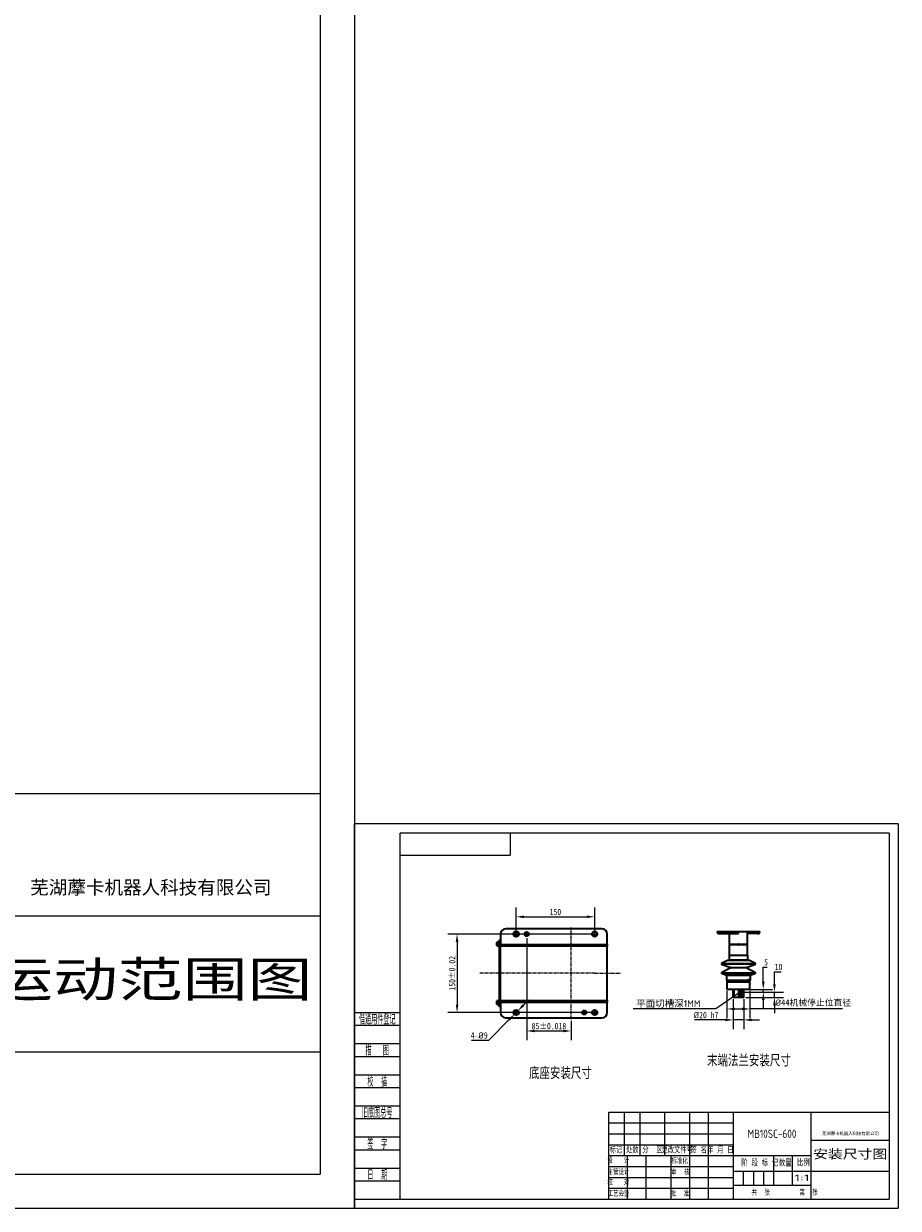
# Model space of a CAD drawing. Header units: millimetres. Extents: x 4180 to 7964, y -765 to 3096.
# Tile 17 of 30: x 6292 to 7964, y -765 to 1500. Entities that reach past the tile are written whole.
import ezdxf
from ezdxf import colors
from ezdxf.entities.mleader import LeaderData, LeaderLine
from ezdxf.enums import TextEntityAlignment as Align
from ezdxf.math import Vec2, Vec3

# ---------------------------------------------------------------- set-up
doc = ezdxf.new("R2010")
doc.units = ezdxf.units.MM
doc.header["$PDSIZE"] = -1
doc.linetypes.add('CENTER', pattern=[10.16, 6.35, -1.27, 1.27, -1.27])
doc.linetypes.add('CENTER2', pattern=[1.125, 0.75, -0.125, 0.125, -0.125])
for name, color, linetype, lineweight in [('1轮廓实线层', 7, 'Continuous', 18), ('2细线层', 4, 'Continuous', 13), ('6文字层', 3, 'Continuous', 13), ('L2', 6, 'Continuous', 13), ('图框层', 7, 'Continuous', 18)]:
    doc.layers.add(name, color=color, linetype=linetype, lineweight=lineweight)
doc.layers.add('细线层', color=7, linetype='Continuous')
doc.styles.add('PC_TEXTSTYLE', font='ISOCP.SHX', dxfattribs={"width": 0.707, "bigfont": 'GBCBIG.SHX'})
doc.styles.add('仿宋体', font='txt')
doc.styles.add('标准汉字', font='gbenor.shx', dxfattribs={"bigfont": 'gbcbig.shx'})
doc.dimstyles.new('副本 ISO-25', dxfattribs={"dimscale": 5, "dimtxt": 2.4, "dimasz": 3, "dimexe": 3.5, "dimexo": 0.625, "dimtad": 1, "dimtoh": 1, "dimdec": 1, "dimtxsty": 'Standard', "dimcen": 2.5, "dimclrd": 4, "dimclre": 4, "dimclrt": 3, "dimadec": 0, "dimazin": 0, "dimtfac": 1, "dimtdec": 1, "dimtmove": 1, "dimatfit": 3, "dimfxl": 1, "dimarcsym": 0})

# ---------------------------------------------------------------- blocks, each defined once
blk = doc.blocks.new('ZwmFrameMain_A4^_^无分区图框^_^portrait')
at = {"layer": '1轮廓实线层'}
for p in [(180, 287), (0, 0)]:
    blk.add_line(p, (180, 0), dxfattribs=at)
at = {"layer": '2细线层'}
for p in [(185, 292), (-25, -5)]:
    blk.add_line(p, (185, -5), dxfattribs=at)
blk = doc.blocks.new('ZwmFrameMain_1_A4^_^无分区图框^_^landscape')
at = {"layer": '1轮廓实线层'}
for p, q in [((0, 0), (0, 200)), ((267, 200), (0, 200)), ((267, 200), (267, 0)), ((0, 0), (267, 0))]:
    blk.add_line(p, q, dxfattribs=at)
at = {"layer": '2细线层'}
for p, q in [((-25, -5), (-25, 205)), ((272, 205), (-25, 205)), ((272, 205), (272, -5)), ((-25, -5), (272, -5))]:
    blk.add_line(p, q, dxfattribs=at)
blk = doc.blocks.new('ZwmFrameMain_1_图样代号')
at = {"layer": '2细线层', "linetype": 'Continuous'}
for p in [(60, 0), (0, -12)]:
    blk.add_line(p, (60, -12), dxfattribs=at)
at = {"layer": '6文字层', "style": 'PC_TEXTSTYLE', "width": 2.827942}
blk.add_attdef('图样代号', text='', height=7, rotation=180, dxfattribs=at).set_placement((58.24, -2.4), (2.35, -2.4), align=Align.FIT)
blk = doc.blocks.new('ZwmFrameMain_1_附加栏')
at = {"layer": '2细线层'}
for p, q in [((-25, 102), (0, 102)), ((-25, 95), (0, 95)), ((-25, 85), (0, 85)), ((-25, 78), (0, 78)), ((-25, 68), (0, 68)), ((-25, 61), (0, 61)), ((-25, 51), (0, 51)), ((-25, 44), (0, 44)), ((-25, 34), (0, 34)), ((-25, 27), (0, 27)), ((-25, 17), (0, 17)), ((-25, 10), (0, 10)), ((-25, 0), (0, 0))]:
    blk.add_line(p, q, dxfattribs=at)
at = {"layer": '6文字层', "color": 3, "style": 'PC_TEXTSTYLE'}
for s, width, p in [('借通用件登记', 0.667, (-12.5, 98.5)), ('描   图', 0.6667, (-12.5, 81.5)), ('校  描', 0.667, (-12.5, 64.5)), ('旧底图总号', 0.667, (-12.5, 47.5)), ('签  字', 0.667, (-12.5, 30.5)), ('日  期', 0.667, (-12.49, 13.6))]:
    blk.add_text(s, height=5, dxfattribs=dict(at, width=width)).set_placement(p, align=Align.MIDDLE)
at = {"layer": '6文字层', "style": 'PC_TEXTSTYLE'}
for tag, width, p, p2 in [('借通用件登记', 0.671328, (-23.44, 86.36), (-1.25, 86.36)), ('描图', 2.120922, (-23.44, 69.36), (-1.25, 69.36)), ('校图', 2.149976, (-23.75, 52.06), (-1.25, 52.06)), ('旧底图总号', 0.761452, (-22.84, 35.67), (-1.86, 35.67)), ('签字', 2.026939, (-23.14, 18.37), (-1.56, 18.37)), ('日期', 1.89999, (-22.84, 1.37), (-2.17, 1.37))]:
    blk.add_attdef(tag, text='', height=5, dxfattribs=dict(at, width=width)).set_placement(p, p2, align=Align.FIT)
blk = doc.blocks.new('*U10')
at = {"color": 0, "linetype": 'CENTER2', "transparency": 16777216}
for p, q in [((-5.12, 0), (-1, 0)), ((0, 1), (0, 5.12)), ((1, 0), (5.12, 0)), ((0, -5.12), (0, -1))]:
    blk.add_line(p, q, dxfattribs=at)
at = {"color": 0, "linetype": 'Continuous', "transparency": 16777216}
for p, q in [((-0.5, 0), (0.5, 0)), ((0, -0.5), (0, 0.5))]:
    blk.add_line(p, q, dxfattribs=at)
blk = doc.blocks.new('*U11')
at = {"color": 0, "linetype": 'CENTER2', "transparency": 16777216}
for p, q in [((-5.12, 0), (-1, 0)), ((0, 1), (0, 5.12)), ((1, 0), (5.12, 0)), ((0, -5.12), (0, -1))]:
    blk.add_line(p, q, dxfattribs=at)
at = {"color": 0, "linetype": 'Continuous', "transparency": 16777216}
for p, q in [((-0.5, 0), (0.5, 0)), ((0, -0.5), (0, 0.5))]:
    blk.add_line(p, q, dxfattribs=at)
blk = doc.blocks.new('*U12')
at = {"color": 0, "linetype": 'CENTER2', "transparency": 16777216}
for p, q in [((-4.12, 0), (-0.8, 0)), ((0, 0.8), (0, 4.12)), ((0.8, 0), (4.12, 0)), ((0, -4.12), (0, -0.8))]:
    blk.add_line(p, q, dxfattribs=at)
at = {"color": 0, "linetype": 'Continuous', "transparency": 16777216}
for p, q in [((-0.4, 0), (0.4, 0)), ((0, -0.4), (0, 0.4))]:
    blk.add_line(p, q, dxfattribs=at)
blk = doc.blocks.new('*U13')
at = {"color": 0, "linetype": 'CENTER2', "transparency": 16777216}
for p, q in [((-5.12, 0), (-1, 0)), ((0, 1), (0, 5.12)), ((1, 0), (5.12, 0)), ((0, -5.12), (0, -1))]:
    blk.add_line(p, q, dxfattribs=at)
at = {"color": 0, "linetype": 'Continuous', "transparency": 16777216}
for p, q in [((-0.5, 0), (0.5, 0)), ((0, -0.5), (0, 0.5))]:
    blk.add_line(p, q, dxfattribs=at)
blk = doc.blocks.new('*U14')
at = {"color": 0, "linetype": 'CENTER2', "transparency": 16777216}
for p, q in [((-5.12, 0), (-1, 0)), ((0, 1), (0, 5.12)), ((1, 0), (5.12, 0)), ((0, -5.12), (0, -1))]:
    blk.add_line(p, q, dxfattribs=at)
at = {"color": 0, "linetype": 'Continuous', "transparency": 16777216}
for p, q in [((-0.5, 0), (0.5, 0)), ((0, -0.5), (0, 0.5))]:
    blk.add_line(p, q, dxfattribs=at)
blk = doc.blocks.new('*D18')
at = {"color": 4, "lineweight": -2, "transparency": 16777216}
for p, q in [((7380.2, -240.3), (7102.9, -240.3)), ((7120.4, -255.3), (7120.4, -375.3)), ((7380.2, -390.3), (7102.9, -390.3))]:
    blk.add_line(p, q, dxfattribs=at)
at = {"color": 4, "transparency": 16777216}
for points in [[(7117.9, -255.3), (7122.9, -255.3), (7120.4, -240.3)], [(7117.9, -375.3), (7122.9, -375.3), (7120.4, -390.3)]]:
    blk.add_solid(points, dxfattribs=at)
at = {"layer": 'Defpoints', "color": 0, "transparency": 16777216}
for p in [(7383.4, -240.3), (7120.4, -390.3), (7383.4, -390.3)]:
    blk.add_point(p, dxfattribs=at)
at = {"color": 3, "transparency": 16777216, "insert": (7111.1, -315.3), "char_height": 12, "attachment_point": 5, "rotation": 90}
blk.add_mtext('{\\fHYSWLongFangSong|b1|i0|c134|p2;150%%P0.02}', dxfattribs=at)
blk = doc.blocks.new('*D15')
at = {"color": 4, "lineweight": -2, "transparency": 16777216}
for p, q in [((7233.4, -235.3), (7233.4, -189.8)), ((7383.4, -235.3), (7383.4, -189.8)), ((7248.4, -207.3), (7368.4, -207.3))]:
    blk.add_line(p, q, dxfattribs=at)
at = {"color": 4, "transparency": 16777216}
for points in [[(7248.4, -204.8), (7248.4, -209.8), (7233.4, -207.3)], [(7368.4, -204.8), (7368.4, -209.8), (7383.4, -207.3)]]:
    blk.add_solid(points, dxfattribs=at)
at = {"layer": 'Defpoints', "color": 0, "transparency": 16777216}
for p in [(7383.4, -207.3), (7233.4, -238.4), (7383.4, -238.4)]:
    blk.add_point(p, dxfattribs=at)
at = {"color": 3, "transparency": 16777216, "insert": (7308.4, -198.2), "char_height": 12, "attachment_point": 5}
blk.add_mtext('{\\fHYSWLongFangSong|b1|i0|c134|p2;150}', dxfattribs=at)
blk = doc.blocks.new('*D16')
at = {"color": 4, "lineweight": -2, "transparency": 16777216}
for p, q in [((7253.4, -248.1), (7253.4, -443.1)), ((7338.4, -406), (7338.4, -443.1)), ((7268.4, -425.6), (7323.4, -425.6))]:
    blk.add_line(p, q, dxfattribs=at)
at = {"color": 4, "transparency": 16777216}
for points in [[(7268.4, -423.1), (7268.4, -428.1), (7253.4, -425.6)], [(7323.4, -423.1), (7323.4, -428.1), (7338.4, -425.6)]]:
    blk.add_solid(points, dxfattribs=at)
at = {"layer": 'Defpoints', "color": 0, "transparency": 16777216}
for p in [(7253.4, -245), (7338.4, -402.8), (7338.4, -425.6)]:
    blk.add_point(p, dxfattribs=at)
at = {"color": 3, "transparency": 16777216, "insert": (7295.9, -416.4), "char_height": 12, "attachment_point": 5}
blk.add_mtext('{\\fHYSWLongFangSong|b1|i0|c134|p2;85%%P0.018}', dxfattribs=at)
blk = doc.blocks.new('*D17')
at = {"color": 4, "lineweight": -2, "transparency": 16777216}
for p, q in [((7247.1, -376.5), (7257.6, -365.8)), ((7180.8, -443.4), (7219.6, -404.2)), ((7236.5, -387.1), (7230.2, -393.5)), ((7147.8, -443.4), (7180.8, -443.4))]:
    blk.add_line(p, q, dxfattribs=at)
at = {"color": 4, "transparency": 16777216}
for points in [[(7245.3, -374.7), (7248.8, -378.2), (7236.5, -387.1)], [(7217.9, -402.5), (7221.4, -406), (7230.2, -393.5)]]:
    blk.add_solid(points, dxfattribs=at)
at = {"layer": 'Defpoints', "color": 0, "transparency": 16777216}
for p in [(7230.2, -393.5), (7236.5, -387.1)]:
    blk.add_point(p, dxfattribs=at)
at = {"color": 3, "transparency": 16777216, "insert": (7162.7, -434.3), "char_height": 12, "attachment_point": 5}
blk.add_mtext('{\\fHYSWLongFangSong|b1|i0|c134|p2;4-\\fISOCPEUR|b1|i0|c134|p34;%%C\\fHYSWLongFangSong|b1|i0|c134|p2;9}', dxfattribs=at)
blk = doc.blocks.new('*D61')
at = {"color": 4, "lineweight": -2, "transparency": 16777216}
for p, q in [((7726.9, -336.4), (7726.9, -312.3)), ((7726.9, -312.3), (7739.6, -312.3)), ((7666.3, -351.4), (7744.4, -351.4)), ((7671.3, -361.4), (7744.4, -361.4)), ((7726.9, -361.4), (7726.9, -351.4)), ((7726.9, -376.4), (7726.9, -391.4))]:
    blk.add_line(p, q, dxfattribs=at)
at = {"color": 4, "transparency": 16777216}
for points in [[(7724.4, -336.4), (7729.4, -336.4), (7726.9, -351.4)], [(7724.4, -376.4), (7729.4, -376.4), (7726.9, -361.4)]]:
    blk.add_solid(points, dxfattribs=at)
at = {"layer": 'Defpoints', "color": 0, "transparency": 16777216}
for p in [(7663.2, -351.4), (7668.2, -361.4), (7726.9, -351.4)]:
    blk.add_point(p, dxfattribs=at)
at = {"color": 3, "transparency": 16777216, "insert": (7734.8, -303.2), "char_height": 12, "attachment_point": 5}
blk.add_mtext('{\\fHYSWLongFangSong|b1|i0|c134|p2;10}', dxfattribs=at)
blk = doc.blocks.new('*D62')
at = {"color": 4, "lineweight": -2, "transparency": 16777216}
for p, q in [((7648.2, -364.5), (7648.2, -422)), ((7668.2, -364.5), (7668.2, -422)), ((7633.2, -404.5), (7574.2, -404.5)), ((7668.2, -404.5), (7648.2, -404.5)), ((7683.2, -404.5), (7698.2, -404.5))]:
    blk.add_line(p, q, dxfattribs=at)
at = {"color": 4, "transparency": 16777216}
for points in [[(7633.2, -402), (7633.2, -407), (7648.2, -404.5)], [(7683.2, -402), (7683.2, -407), (7668.2, -404.5)]]:
    blk.add_solid(points, dxfattribs=at)
at = {"layer": 'Defpoints', "color": 0, "transparency": 16777216}
for p in [(7648.2, -361.4), (7668.2, -361.4), (7668.2, -404.5)]:
    blk.add_point(p, dxfattribs=at)
at = {"color": 3, "transparency": 16777216, "insert": (7596.2, -395.3), "char_height": 12, "attachment_point": 5}
blk.add_mtext('{\\fISOCPEUR|b1|i0|c134|p34;%%C\\fHYSWLongFangSong|b1|i0|c134|p2;20 h7}', dxfattribs=at)
blk = doc.blocks.new('*D63')
at = {"color": 4, "lineweight": -2, "transparency": 16777216}
for p, q in [((7705.6, -331.4), (7705.6, -303.4)), ((7705.6, -303.4), (7713, -303.4)), ((7664.7, -351.4), (7723.1, -351.4)), ((7671.3, -346.4), (7723.1, -346.4)), ((7705.6, -351.4), (7705.6, -346.4)), ((7705.6, -366.4), (7705.6, -381.4))]:
    blk.add_line(p, q, dxfattribs=at)
at = {"color": 4, "transparency": 16777216}
for points in [[(7703.1, -331.4), (7708.1, -331.4), (7705.6, -346.4)], [(7703.1, -366.4), (7708.1, -366.4), (7705.6, -351.4)]]:
    blk.add_solid(points, dxfattribs=at)
at = {"layer": 'Defpoints', "color": 0, "transparency": 16777216}
for p in [(7661.5, -351.4), (7668.1, -346.4), (7705.6, -351.4)]:
    blk.add_point(p, dxfattribs=at)
at = {"color": 3, "transparency": 16777216, "insert": (7710.9, -294.3), "char_height": 12, "attachment_point": 5}
blk.add_mtext('{\\fHYSWLongFangSong|b1|i0|c134|p2;5}', dxfattribs=at)
blk = doc.blocks.new('*D64')
at = {"color": 4, "lineweight": -2, "transparency": 16777216}
for p, q in [((7636.1, -349), (7636.1, -401)), ((7680.1, -349), (7680.1, -401)), ((7651.1, -383.5), (7665.1, -383.5)), ((7856.7, -383.5), (7680.1, -383.5))]:
    blk.add_line(p, q, dxfattribs=at)
at = {"color": 4, "transparency": 16777216}
for points in [[(7651.1, -381), (7651.1, -386), (7636.1, -383.5)], [(7665.1, -381), (7665.1, -386), (7680.1, -383.5)]]:
    blk.add_solid(points, dxfattribs=at)
at = {"layer": 'Defpoints', "color": 0, "transparency": 16777216}
for p in [(7636.1, -345.9), (7680.1, -345.9), (7680.1, -383.5)]:
    blk.add_point(p, dxfattribs=at)
at = {"color": 3, "transparency": 16777216, "insert": (7801.2, -372.1), "char_height": 12, "attachment_point": 5}
blk.add_mtext('{\\fISOCPEUR|b0|i0|c0|p34;%%C}44机械停止位直径', dxfattribs=at)

msp = doc.modelspace()

# ---------------------------------------------------------------- hatches: boundary and pattern name
h = msp.add_hatch(color=256)
h.set_gradient(color2=(0, 0, 0), tint=1)
h.paths.add_polyline_path([(7253.35, -240.35), (7253.35, -236.35, 0.4142136), (7249.35, -240.35)], flags=17)
h.paths.add_polyline_path([(7253.35, -244.35, 0.4142136), (7257.35, -240.35), (7253.35, -240.35)], flags=17)
edge = h.paths.add_edge_path(flags=17)
edge.add_arc((7253.35, -240.35), 4, 0, 360)
edge = h.paths.add_edge_path()
edge.add_line((7253.35, -244.98), (7253.35, -235.72))
edge.add_line((7248.97, -240.35), (7257.73, -240.35))
h = msp.add_hatch(color=256)
h.set_gradient(color2=(0, 0, 0), tint=1)
h.paths.add_polyline_path([(7363.35, -390.35), (7363.35, -386.35, 0.4142136), (7359.35, -390.35)], flags=17)
h.paths.add_polyline_path([(7363.35, -394.35, 0.4142136), (7367.35, -390.35), (7363.35, -390.35)], flags=17)
edge = h.paths.add_edge_path(flags=17)
edge.add_arc((7363.35, -390.35), 4, 0, 360)
edge = h.paths.add_edge_path()
edge.add_line((7363.35, -394.98), (7363.35, -385.72))
edge.add_line((7358.97, -390.35), (7367.73, -390.35))

# ---------------------------------------------------------------- linework, layer by layer
at = {"linetype": 'CENTER'}
for p, q in [((7248.97, -240.35), (7257.73, -240.35)), ((7358.97, -390.35), (7367.73, -390.35))]:
    msp.add_line(p, q, dxfattribs=at)
at = {"color": 1, "linetype": 'CENTER'}
for p, q in [((7253.35, -244.98), (7253.35, -235.72)), ((7338.35, -402.83), (7338.35, -227.86)), ((7383.35, -314.85), (7163.75, -314.85)), ((7383.35, -314.85), (7433.38, -314.85)), ((7363.35, -394.98), (7363.35, -385.72))]:
    msp.add_line(p, q, dxfattribs=at)
at = {"linetype": 'Continuous', "lineweight": 35}
for p, q in [((7617.48, -235.44), (7658.14, -235.44)), ((7640.64, -239.37), (7640.64, -259.62)), ((7640.64, -239.37), (7640.64, -259.62)), ((7658.14, -235.44), (7698.8, -235.44)), ((7675.64, -259.62), (7675.64, -235.87)), ((7675.64, -259.62), (7675.64, -235.87)), ((7640.64, -259.62), (7658.14, -259.62)), ((7640.64, -261.12), (7640.64, -280.67)), ((7640.64, -261.12), (7640.64, -280.67)), ((7658.14, -261.12), (7640.64, -261.12)), ((7658.14, -259.62), (7675.64, -259.62)), ((7675.64, -261.12), (7658.14, -261.12)), ((7675.64, -280.67), (7675.64, -261.12)), ((7675.64, -280.67), (7675.64, -261.12)), ((7637.08, -290.7), (7625.72, -296.86)), ((7679.19, -290.7), (7637.08, -290.7)), ((7679.07, -290.67), (7637.2, -290.67)), ((7640.14, -280.67), (7640.14, -289.67)), ((7640.14, -280.67), (7676.14, -280.67)), ((7640.14, -289.67), (7676.14, -289.67)), ((7676.14, -289.67), (7676.14, -280.67)), ((7690.56, -296.86), (7679.19, -290.7)), ((7625.72, -296.86), (7690.56, -296.86)), ((7643.16, -304.92), (7625.72, -314.38)), ((7625.72, -314.38), (7690.56, -314.38)), ((7625.79, -297.77), (7643.09, -304.01)), ((7690.49, -297.77), (7625.79, -297.77)), ((7625.79, -315.29), (7634.97, -318.61)), ((7690.49, -315.29), (7625.79, -315.29)), ((7643.09, -304.01), (7673.19, -304.01)), ((7673.12, -304.92), (7643.16, -304.92)), ((7690.56, -314.38), (7673.12, -304.92)), ((7673.19, -304.01), (7690.49, -297.77)), ((7681.3, -318.61), (7690.49, -315.29)), ((7634.97, -318.61), (7681.3, -318.61)), ((7635.14, -318.84), (7635.14, -328.67)), ((7681.14, -318.84), (7635.14, -318.84)), ((7635.14, -328.67), (7681.14, -328.67)), ((7635.64, -328.67), (7635.64, -330.37)), ((7635.64, -330.37), (7636.14, -330.87)), ((7635.64, -330.37), (7680.64, -330.37)), ((7636.14, -330.87), (7680.14, -330.87)), ((7636.64, -331.37), (7636.14, -331.87)), ((7636.14, -331.87), (7636.14, -335.37)), ((7680.14, -331.87), (7636.14, -331.87)), ((7636.14, -335.37), (7636.71, -335.37)), ((7636.14, -336.37), (7636.14, -345.87)), ((7636.14, -336.37), (7636.71, -336.37)), ((7636.64, -331.37), (7679.64, -331.37)), ((7636.71, -336.37), (7636.71, -335.37)), ((7679.56, -335.37), (7680.14, -335.37)), ((7679.56, -335.37), (7679.56, -336.37)), ((7679.56, -336.37), (7680.14, -336.37)), ((7680.14, -331.87), (7679.64, -331.37)), ((7680.14, -330.87), (7680.64, -330.37)), ((7680.14, -335.37), (7680.14, -331.87)), ((7680.14, -345.87), (7680.14, -336.37)), ((7680.64, -330.37), (7680.64, -328.67)), ((7681.14, -328.67), (7681.14, -318.84)), ((7636.14, -345.87), (7636.64, -346.37)), ((7636.14, -345.87), (7680.14, -345.87)), ((7679.64, -346.37), (7636.64, -346.37)), ((7648.14, -346.37), (7648.14, -361.37)), ((7648.14, -346.37), (7648.14, -361.37)), ((7648.18, -361.37), (7648.14, -361.37)), ((7648.18, -361.37), (7648.18, -346.37)), ((7649.05, -361.37), (7648.18, -361.37)), ((7649.05, -346.37), (7649.05, -361.37)), ((7659.06, -361.37), (7649.05, -361.37)), ((7658.86, -351.37), (7658.86, -346.37)), ((7659.06, -351.37), (7658.86, -351.37)), ((7659.06, -361.37), (7659.06, -351.37)), ((7659.06, -351.37), (7659.08, -351.37)), ((7662.31, -361.37), (7659.06, -361.37)), ((7659.08, -351.37), (7659.08, -346.37)), ((7661.49, -346.37), (7661.49, -351.37)), ((7661.49, -351.37), (7662.31, -351.37)), ((7662.31, -351.37), (7662.31, -361.37)), ((7663.92, -351.37), (7662.31, -351.37)), ((7663.92, -361.37), (7662.31, -361.37)), ((7663.79, -351.37), (7663.79, -346.37)), ((7663.92, -361.37), (7663.92, -351.37)), ((7666.3, -361.37), (7663.92, -361.37)), ((7666.2, -346.37), (7666.2, -351.37)), ((7666.2, -351.37), (7666.3, -351.37)), ((7666.3, -351.37), (7666.3, -361.37)), ((7666.41, -351.37), (7666.3, -351.37)), ((7668.14, -361.37), (7666.3, -361.37)), ((7666.41, -346.37), (7666.41, -351.37)), ((7668.14, -361.37), (7668.14, -346.37)), ((7668.14, -361.37), (7668.14, -346.37)), ((7679.64, -346.37), (7680.14, -345.87))]:
    msp.add_line(p, q, dxfattribs=at)
for centre, radius, start, end in [((7640.64, -260.37), 0.75, 270, 90), ((7675.64, -260.37), 0.75, 90, 270), ((7637.2, -290.92), 0.25, 90, 118.47068), ((7639.14, -289.67), 1, 270, 0), ((7677.14, -289.67), 1, 180, 270), ((7679.07, -290.92), 0.25, 61.52932, 90), ((7625.96, -297.3), 0.5, 118.47068, 250.15506), ((7625.96, -314.82), 0.5, 118.47068, 250.15506), ((7642.92, -304.48), 0.5, 298.47068, 70.15506), ((7673.36, -304.48), 0.5, 109.84494, 241.52932), ((7690.32, -297.3), 0.5, 289.84494, 61.52932), ((7690.32, -314.82), 0.5, 289.84494, 61.52932), ((7634.89, -318.84), 0.25, 0, 70.15506), ((7643.64, -330.37), 1, 270, 330), ((7672.64, -330.37), 1, 210, 270), ((7681.39, -318.84), 0.25, 109.84494, 180)]:
    msp.add_arc(centre, radius, start, end, dxfattribs=at)
for points, knots in [([(7617.48, -235.44), (7617.48, -235.91), (7617.5, -236.79), (7617.74, -238.02), (7618.55, -239.01), (7619.92, -239.37), (7620.92, -239.37), (7621.48, -239.37)], [0, 0, 0, 0, 0.2117874, 0.3934313, 0.5499763, 0.7531817, 1, 1, 1, 1]), ([(7621.48, -239.37), (7621.53, -239.37), (7621.63, -239.37), (7622.51, -239.37), (7623.85, -239.37), (7625.53, -239.37), (7627.41, -239.37), (7629.63, -239.37), (7632.17, -239.37), (7634.98, -239.37), (7638.02, -239.37), (7641.24, -239.37), (7644.93, -239.37), (7649.08, -239.37), (7653.62, -239.37), (7656.65, -239.37), (7658.14, -239.37)], [0, 0, 0, 0, 0.0776339, 0.1576709, 0.2399514, 0.3042837, 0.3686069, 0.4343081, 0.5, 0.5657012, 0.6313931, 0.6957255, 0.7600487, 0.8423372, 0.9223723, 1, 1, 1, 1]), ([(7658.14, -239.37), (7658.14, -239.37), (7658.14, -239.36), (7658.14, -239.15), (7658.14, -238.36), (7658.14, -236.99), (7658.14, -235.99), (7658.14, -235.44)], [0, 0, 0, 0, 0.2117874, 0.3934313, 0.5499763, 0.7531817, 1, 1, 1, 1]), ([(7694.8, -239.37), (7694.75, -239.37), (7694.64, -239.37), (7693.76, -239.37), (7692.43, -239.37), (7690.75, -239.37), (7688.86, -239.37), (7686.64, -239.37), (7684.11, -239.37), (7681.29, -239.37), (7678.47, -239.37), (7676.5, -239.37), (7675.64, -239.37)], [0, 0, 0, 0, 0.1136771, 0.230873, 0.351354, 0.4455541, 0.5397407, 0.6359452, 0.7321359, 0.8283404, 0.9245311, 1, 1, 1, 1]), ([(7694.8, -239.37), (7695.27, -239.37), (7696.15, -239.36), (7697.39, -239.15), (7698.39, -238.36), (7698.78, -236.99), (7698.79, -235.99), (7698.8, -235.44)], [0, 0, 0, 0, 0.21178743, 0.39343135, 0.54997629, 0.75318175, 1, 1, 1, 1]), ([(7658.14, -259.62), (7658.03, -259.63), (7657.84, -259.65), (7657.62, -259.81), (7657.5, -259.96), (7657.43, -260.09), (7657.39, -260.23), (7657.39, -260.32), (7657.39, -260.37)], [0, 0, 0, 0, 0.3113638, 0.5785857, 0.6975516, 0.8058742, 0.9057576, 1, 1, 1, 1]), ([(7658.14, -259.62), (7658.03, -259.63), (7657.84, -259.65), (7657.62, -259.81), (7657.5, -259.96), (7657.43, -260.09), (7657.39, -260.23), (7657.39, -260.32), (7657.39, -260.37)], [0, 0, 0, 0, 0.31136378, 0.57858572, 0.6975516, 0.80587416, 0.90575755, 1, 1, 1, 1]), ([(7657.39, -260.37), (7657.39, -260.41), (7657.39, -260.51), (7657.43, -260.64), (7657.5, -260.77), (7657.62, -260.93), (7657.84, -261.08), (7658.03, -261.1), (7658.14, -261.12)], [0, 0, 0, 0, 0.0945665, 0.1952892, 0.3050073, 0.4259276, 0.6909462, 1, 1, 1, 1]), ([(7657.39, -260.37), (7657.39, -260.41), (7657.39, -260.51), (7657.43, -260.64), (7657.5, -260.77), (7657.62, -260.93), (7657.84, -261.08), (7658.03, -261.1), (7658.14, -261.12)], [0, 0, 0, 0, 0.0945665, 0.1952892, 0.3050073, 0.4259276, 0.6909462, 1, 1, 1, 1]), ([(7658.14, -259.62), (7658.24, -259.63), (7658.44, -259.65), (7658.65, -259.81), (7658.78, -259.97), (7658.84, -260.09), (7658.88, -260.23), (7658.88, -260.32), (7658.89, -260.37)], [0, 0, 0, 0, 0.3131661, 0.5804566, 0.6988147, 0.8066366, 0.9061081, 1, 1, 1, 1]), ([(7658.14, -259.62), (7658.24, -259.63), (7658.44, -259.65), (7658.65, -259.81), (7658.78, -259.97), (7658.84, -260.09), (7658.88, -260.23), (7658.88, -260.32), (7658.89, -260.37)], [0, 0, 0, 0, 0.31316612, 0.58045657, 0.69881466, 0.80663661, 0.90610815, 1, 1, 1, 1]), ([(7658.89, -260.37), (7658.88, -260.41), (7658.88, -260.51), (7658.84, -260.64), (7658.77, -260.77), (7658.65, -260.93), (7658.44, -261.08), (7658.24, -261.1), (7658.14, -261.12)], [0, 0, 0, 0, 0.094552, 0.1952606, 0.3049626, 0.4258636, 0.6909064, 1, 1, 1, 1]), ([(7658.89, -260.37), (7658.88, -260.41), (7658.88, -260.51), (7658.84, -260.64), (7658.77, -260.77), (7658.65, -260.93), (7658.44, -261.08), (7658.24, -261.1), (7658.14, -261.12)], [0, 0, 0, 0, 0.094552, 0.1952606, 0.3049626, 0.4258636, 0.6909064, 1, 1, 1, 1])]:
    msp.add_open_spline(points, degree=3, knots=knots, dxfattribs=at)
at = {"layer": '1轮廓实线层'}
for p, q in [((4519.08, 28.28), (6859.08, 28.28)), ((7410.58, -580.62), (7946.08, -580.62)), ((7410.58, -747.22), (7410.58, -580.62))]:
    msp.add_line(p, q, dxfattribs=at)
at = {"layer": '2细线层', "color": 6, "linetype": 'Continuous'}
for p, q in [((6209.08, -205.72), (6859.08, -205.72)), ((5559.08, -465.72), (6859.08, -465.72)), ((7440.33, -663.92), (7440.33, -580.62)), ((7470.08, -663.92), (7470.08, -580.62)), ((7517.68, -663.92), (7517.68, -580.62)), ((7565.28, -747.22), (7565.28, -580.62)), ((7565.28, -663.92), (7565.28, -580.62)), ((7600.98, -747.22), (7600.98, -580.62)), ((7648.58, -747.22), (7648.58, -580.62)), ((7797.33, -747.22), (7797.33, -580.62)), ((7410.58, -601.45), (7648.58, -601.45)), ((7410.58, -622.27), (7648.58, -622.27)), ((7797.33, -634.17), (7946.08, -634.17)), ((7410.58, -643.1), (7648.58, -643.1)), ((7410.58, -663.92), (7797.33, -663.92)), ((7446.28, -747.22), (7446.28, -663.92)), ((7481.98, -747.22), (7481.98, -663.92)), ((7725.93, -720.45), (7725.93, -663.92)), ((7761.63, -720.45), (7761.63, -663.92)), ((7410.58, -684.75), (7648.58, -684.75)), ((7648.58, -693.67), (7946.08, -693.67)), ((7667.92, -720.45), (7667.92, -693.67)), ((7687.26, -720.45), (7687.26, -693.67)), ((7706.59, -720.45), (7706.59, -693.67)), ((7410.58, -705.57), (7648.58, -705.57)), ((7648.58, -720.45), (7797.33, -720.45)), ((7410.58, -726.4), (7648.58, -726.4))]:
    msp.add_line(p, q, dxfattribs=at)
at = {"layer": 'L2', "linetype": 'Continuous'}
msp.add_line((7529.58, -747.22), (7529.58, -663.92), dxfattribs=at)
at = {"layer": '细线层', "linetype": 'Continuous', "lineweight": 35}
for p, q in [((7203.35, -240.35), (7203.35, -260.35)), ((7397.35, -230.35), (7213.35, -230.35)), ((7407.35, -260.35), (7407.35, -240.35)), ((7197, -255.85), (7196.65, -256.2)), ((7196.65, -262.5), (7196.65, -256.2)), ((7196.65, -262.5), (7197, -262.85)), ((7200.65, -255.85), (7197, -255.85)), ((7197, -255.85), (7197, -262.85)), ((7197, -262.85), (7200.65, -262.85)), ((7201.35, -255.85), (7200.65, -255.85)), ((7200.65, -255.85), (7200.65, -262.85)), ((7200.65, -259.35), (7200.65, -255.85)), ((7200.65, -262.85), (7200.65, -259.35)), ((7200.65, -262.85), (7201.35, -262.85)), ((7201.35, -251.35), (7203.35, -251.35)), ((7201.35, -261.35), (7201.35, -251.35)), ((7203.35, -261.35), (7201.35, -261.35)), ((7201.35, -369.35), (7201.35, -261.35)), ((7203.35, -260.35), (7407.35, -260.35)), ((7203.35, -263.35), (7203.35, -260.35)), ((7203.35, -367.35), (7203.35, -263.35)), ((7407.35, -263.35), (7203.35, -263.35)), ((7407.35, -260.35), (7407.35, -263.35)), ((7407.35, -367.35), (7407.35, -263.35)), ((7677.68, -326.57), (7678.18, -326.07)), ((7648.22, -361.37), (7648.18, -361.37)), ((7649.09, -361.37), (7648.22, -361.37)), ((7659.11, -361.37), (7649.09, -361.37)), ((7662.36, -361.37), (7659.11, -361.37)), ((7661.53, -351.37), (7662.36, -351.37)), ((7663.96, -361.37), (7662.36, -361.37)), ((7666.34, -361.37), (7663.96, -361.37)), ((7666.24, -351.37), (7666.34, -351.37)), ((7666.45, -351.37), (7666.34, -351.37)), ((7668.18, -361.37), (7666.34, -361.37)), ((7197, -367.85), (7196.65, -368.2)), ((7196.65, -374.5), (7196.65, -368.2)), ((7196.65, -374.5), (7197, -374.85)), ((7200.65, -367.85), (7197, -367.85)), ((7197, -367.85), (7197, -374.85)), ((7197, -374.85), (7200.65, -374.85)), ((7201.35, -367.85), (7200.65, -367.85)), ((7200.65, -367.85), (7200.65, -374.85)), ((7200.65, -371.35), (7200.65, -367.85)), ((7200.65, -374.85), (7200.65, -371.35)), ((7200.65, -374.85), (7201.35, -374.85)), ((7201.35, -369.35), (7203.35, -369.35)), ((7201.35, -379.35), (7201.35, -369.35)), ((7203.35, -379.35), (7201.35, -379.35)), ((7203.35, -367.35), (7407.35, -367.35)), ((7203.35, -370.35), (7203.35, -367.35)), ((7203.35, -370.35), (7203.35, -390.35)), ((7203.35, -370.35), (7407.35, -370.35)), ((7407.35, -367.35), (7407.35, -370.35)), ((7407.35, -390.35), (7407.35, -370.35)), ((7213.35, -400.35), (7397.35, -400.35))]:
    msp.add_line(p, q, dxfattribs=at)
for centre, radius in [((7233.35, -240.35), 5), ((7233.35, -240.35), 4.5), ((7253.35, -240.35), 4), ((7383.35, -240.35), 5), ((7383.35, -240.35), 4.5), ((7233.35, -390.35), 5), ((7233.35, -390.35), 4.5), ((7363.35, -390.35), 4), ((7383.35, -390.35), 5), ((7383.35, -390.35), 4.5)]:
    msp.add_circle(centre, radius, dxfattribs=at)
for centre, start, end in [((7213.35, -240.35), 90, 180), ((7397.35, -240.35), 0, 90), ((7213.35, -390.35), 180, 270), ((7397.35, -390.35), 270, 0)]:
    msp.add_arc(centre, 10, start, end, dxfattribs=at)

# ---------------------------------------------------------------- block references
at = {"color": 1, "linetype": 'CENTER2'}
for name, p in [('*U10', (7233.35, -240.35)), ('*U14', (7383.35, -240.35)), ('*U11', (7233.35, -390.35)), ('*U13', (7383.35, -390.35))]:
    msp.add_blockref(name, p, dxfattribs=at)
at = {"linetype": 'CENTER2'}
msp.add_blockref('*U12', (7363.35, -390.35), dxfattribs=at)
at = {"layer": '图框层'}
for name, p, xscale, yscale, zscale in [('ZwmFrameMain_A4^_^无分区图框^_^portrait', (4519.08, -699.72), 13, 13, 13), ('ZwmFrameMain_1_A4^_^无分区图框^_^landscape', (7011.58, -747.22), 3.5, 3.5, 3.5), ('ZwmFrameMain_1_图样代号', (7011.58, -47.22), 3.5, 3.5, 3.5), ('ZwmFrameMain_1_附加栏', (7011.58, -747.22), 3.5, 3.5, 3.5)]:
    msp.add_blockref(name, p, dxfattribs=dict(at, xscale=xscale, yscale=yscale, zscale=zscale))

# ---------------------------------------------------------------- texts
at = {"color": 1, "char_height": 20, "attachment_point": 1}
for s, width, insert in [('{\\fHYSWLongFangSong|b1|i0|c134|p2;\\C3;末端法兰安装尺寸}', 302.989, (7598.09, -471.39)), ('{\\fHYSWLongFangSong|b1|i0|c134|p2;\\C3;底座安装尺寸}', 217.0756, (7257.89, -495.5))]:
    msp.add_mtext_dynamic_manual_height_columns(s, width=width, gutter_width=21.17, heights=[0], dxfattribs=dict(at, insert=insert))
at = {"layer": '6文字层', "color": 4, "linetype": 'Continuous', "attachment_point": 5, "style": '仿宋体'}
for insert, char_height, width in [((6535.27, -152.58), 26, 717.4693), ((7871.98, -622.01), 5.95, 164.1901)]:
    msp.add_mtext('芜湖藦卡机器人科技有限公司', dxfattribs=dict(at, insert=insert, char_height=char_height, width=width))
at = {"layer": '6文字层', "color": 6, "style": '标准汉字'}
for s, insert, char_height, width, attachment_point in [('标记', (7423.98, -653.51), 11.9, 34.6587, 5), ('处数', (7455.17, -653.51), 11.9, 34.0637, 5), ('分  区', (7493.76, -653.51), 11.9, 57.0137, 5), ('更改文件号', (7541.07, -653.51), 11.9, 87.1675, 5), ('签 名', (7582.12, -653.51), 11.9, 44.2, 5), ('年 月 日', (7623.63, -653.51), 11.9, 71.2937, 5), ('设   计', (7428.54, -673.66), 10.412, 59.6673, 5), ('标准化', (7545.72, -674.49), 10.412, 46.0753, 5), ('阶 段 标 记', (7663.52, -684.62), 12.25, 90.5144, 7), ('数量', (7735.39, -684.73), 12.25, 29.8058, 7), ('比例', (7769.87, -684.29), 12.25, 27.9836, 7), ('主管设计', (7428.96, -695.83), 10.412, 60.1322, 5), ('审  核', (7546.99, -695.96), 10.412, 48.9759, 5), ('校   对', (7428.65, -715.57), 10.412, 60.4483, 5), ('工艺会签', (7429.01, -736.91), 10.412, 60.3925, 5), ('批  准', (7546.64, -736.91), 10.412, 49.3664, 5), ('共  张        第  张', (7683.19, -740.32), 10.4125, 181.0102, 7)]:
    msp.add_mtext(s, dxfattribs=dict(at, insert=insert, char_height=char_height, width=width, attachment_point=attachment_point))
at = {"layer": '6文字层', "color": 4, "style": 'PC_TEXTSTYLE', "flags": 8}
for tag, text, height, width, p, p2 in [('运动范围图', '图样名称', 76.471, 2.309434, (6224.38, -367.66), (6843.79, -367.66)), ('MB10SC-600', '产品名称或材料标记', 15.75, 0.840147, (7675.69, -630.07), (7768.99, -630.07)), ('安装尺寸图', '图样名称', 17.5, 2.309434, (7800.83, -671.23), (7942.58, -671.23))]:
    msp.add_attdef(tag, text=text, height=height, dxfattribs=dict(at, width=width)).set_placement(p, p2, align=Align.FIT)
at = {"layer": '6文字层', "color": 6, "style": 'PC_TEXTSTYLE', "width": 2.037267, "flags": 8}
msp.add_attdef('1:1', text='', height=12.25, dxfattribs=at).set_placement((7765.13, -712.39), (7793.83, -712.39), align=Align.FIT)

# ---------------------------------------------------------------- dimensions: what is measured, and where the dimension line sits
for base, p1, p2, text, picture, middle in [((7383.35, -207.34), (7233.35, -238.41), (7383.35, -238.41), '{\\fHYSWLongFangSong|b1|i0|c134|p2;<>}', '*D15', (7308.35, -198.21)), ((7338.35, -425.59), (7253.35, -244.98), (7338.35, -402.83), '{\\fHYSWLongFangSong|b1|i0|c134|p2;<>%%P0.018}', '*D16', (7295.85, -416.35))]:
    dim = msp.add_linear_dim(base=base, p1=p1, p2=p2, text=text, dimstyle='副本 ISO-25')
    dim.commit()
    dim.dimension.update_dxf_attribs({"geometry": picture, "text_midpoint": middle})
dim = msp.add_linear_dim(base=(7120.37, -390.35), p1=(7383.35, -240.35), p2=(7383.35, -390.35), angle=90, text='{\\fHYSWLongFangSong|b1|i0|c134|p2;<>%%P0.02}', dimstyle='副本 ISO-25')
dim.commit()
dim.dimension.update_dxf_attribs({"geometry": '*D18', "text_midpoint": (7111.13, -315.35)})
for base, p1, p2, picture, middle in [((7705.56, -351.37), (7668.14, -346.37), (7661.53, -351.37), '*D63', (7710.87, -303.42)), ((7726.86, -351.37), (7668.18, -361.37), (7663.16, -351.37), '*D61', (7734.8, -312.31))]:
    dim = msp.add_linear_dim(base=base, p1=p1, p2=p2, angle=90, text='{\\fHYSWLongFangSong|b1|i0|c134|p2;<>}', dimstyle='副本 ISO-25', override={"dimtmove": 0})
    dim.commit()
    dim.dimension.update_dxf_attribs({"geometry": picture, "text_midpoint": middle, "dimtype": 160})
dim = msp.add_linear_dim(base=(7668.18, -404.46), p1=(7648.18, -361.37), p2=(7668.18, -361.37), text='{\\fISOCPEUR|b1|i0|c134|p34;%%C\\fHYSWLongFangSong|b1|i0|c134|p2;<> h7}', dimstyle='副本 ISO-25', override={"dimtmove": 0})
dim.commit()
dim.dimension.update_dxf_attribs({"geometry": '*D62', "text_midpoint": (7596.2, -404.46), "dimtype": 160})
at = {"color": 1}
dim = msp.add_linear_dim(base=(7680.14, -383.55), p1=(7636.14, -345.87), p2=(7680.14, -345.87), text='{\\fISOCPEUR|b0|i0|c0|p34;%%C}<>机械停止位直径', dimstyle='副本 ISO-25', dxfattribs=at)
dim.commit()
dim.dimension.update_dxf_attribs({"geometry": '*D64', "text_midpoint": (7801.16, -400.54), "dimtype": 160})
dim = msp.add_diameter_dim_2p(p1=(7236.52, -387.15), p2=(7230.19, -393.55), text='{\\fHYSWLongFangSong|b1|i0|c134|p2;4-\\fISOCPEUR|b1|i0|c134|p34;%%C\\fHYSWLongFangSong|b1|i0|c134|p2;9}', dimstyle='副本 ISO-25')
dim.commit()
dim.dimension.update_dxf_attribs({"geometry": '*D17', "text_midpoint": (7180.82, -443.44), "dimtype": 163})

# ---------------------------------------------------------------- leaders
ml = msp.add_multileader_mtext('Standard', dxfattribs=at)
ml.set_content('{\\C2;平面切槽深\\fISOCPEUR|b0|i0|c134|p34;1MM}', color=1)
ml.set_leader_properties()
ml.build(insert=Vec2(0, 0))
ml.multileader.update_dxf_attribs({"text_right_attachment_type": 6, "dogleg_length": 0.36})
ctx = ml.context
ctx.base_point, ctx.char_height, ctx.plane_origin = Vec3(7490.9, -374.95), 13, Vec3(7664.58, -349.01)
ctx.right_attachment, ctx.text_align_type = 6, 2
notes = []
notes.append((ctx, [(0, (1, 1, 0), (7614.62, -383.18), (-1, 0), 27.12, [(0, [(7664.58, -349.01)], 0, [])])]))
ctx.mtext.insert, ctx.mtext.alignment, ctx.mtext.flow_direction = Vec3(7585.5, -366.72), 3, 5
for ctx, leaders in notes:
    for number, flags, end, landing, length, lines in leaders:
        leader = LeaderData()
        leader.index, (leader.has_last_leader_line, leader.has_dogleg_vector, leader.attachment_direction) = number, flags
        leader.last_leader_point, leader.dogleg_vector, leader.dogleg_length = Vec3(end), Vec3(landing), length
        for number, points, colour, breaks in lines:
            line = LeaderLine()
            line.index, line.vertices, line.color, line.breaks = number, Vec3.list(points), colors.encode_raw_color(colour), breaks
            leader.lines.append(line)
        ctx.leaders.append(leader)

doc.saveas('drawing.dxf')
